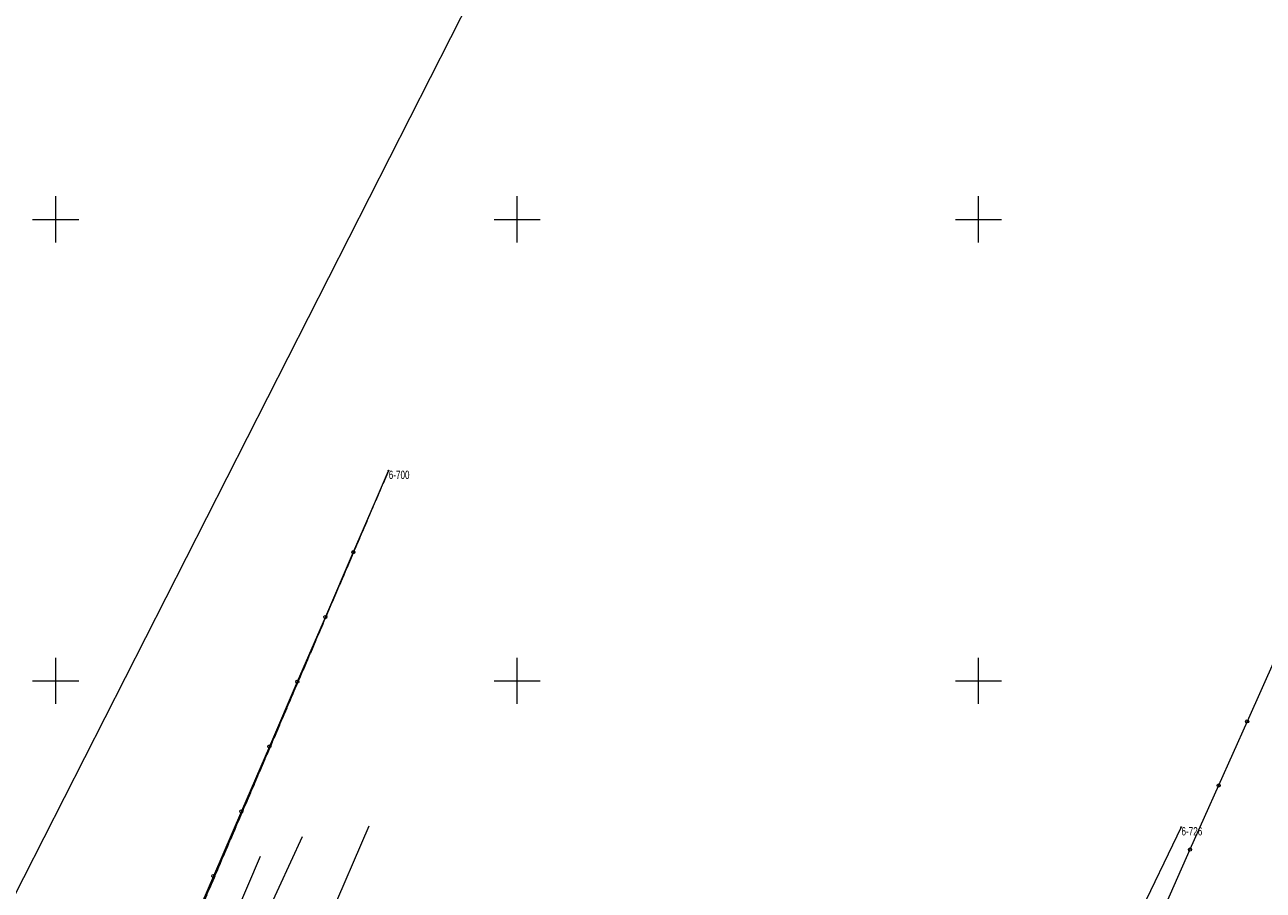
# Model space of a CAD drawing. Header units: metres. Extents: x -1013 to 1493497, y -5789518 to 1032.
# Tile 70 of 73: x 45 to 179, y 92 to 186. Entities that reach past the tile are written whole.
import ezdxf
from ezdxf.xclip import XClip

# ---------------------------------------------------------------- set-up
doc = ezdxf.new("R2010")
doc.units = ezdxf.units.M
doc.header["$MEASUREMENT"] = 0
doc.header["$XCLIPFRAME"] = 0
doc.linetypes.add('GUK', pattern=[2, 1.5, -0.5])
doc.linetypes.add('GUZ', pattern=[1, 0.5, -0.5])
doc.layers.add('700-L Mapa 1_100 dwg', color=7, linetype='Continuous')
for name, color, linetype, lineweight in [('703-L Płaszczyzny podejścia 2D3', 152, 'Continuous', 30), ('ex_02_DXF_MZ_500_4_Dzialki7', 9, 'Continuous', 18), ('ex_02_DXF_MZ_500_4_Kontury3', 9, 'Continuous', 18), ('ex_02_DXF_MZ_500_4_KTOK_L_47', 9, 'Continuous', 18), ('ex_02_DXF_MZ_500_4_Numery_punktow7', 9, 'Continuous', 18), ('ex_02_DXF_MZ_500_4_Podzial_sekcyjny_krzyze7', 9, 'Continuous', 18), ('ex_02_DXF_MZ_500_4_Punkty7', 9, 'Continuous', 18), ('ex_02_DXF_MZ_500_4_SUPE_D_L_31', 9, 'Continuous', 18), ('ex_02_DXF_MZ_500_4_SUPK_D_L_434', 9, 'Continuous', 18), ('ex_02_DXF_MZ_500_4_SUPW_D_L_05', 9, 'Continuous', 18), ('ex_02_DXF_MZ_500_4_Uzytki3', 9, 'Continuous', 18)]:
    doc.layers.add(name, color=color, linetype=linetype, lineweight=lineweight)
doc.styles.add('STYL_AUTOMATYCZNY_4', font='arial.ttf', dxfattribs={"width": 0.7})

# ---------------------------------------------------------------- blocks, each defined once
blk = doc.blocks.new('Rysunek_1_4', base_point=(-51.91, -72.41))
at = {"layer": 'ex_02_DXF_MZ_500_4_Dzialki7', "color": 9, "linetype": 'Continuous', "lineweight": 18}
for p, q in [((95.12, 192.79), (40.83, 85.91)), ((47.13, 51.03), (84.15, 137.44)), ((170.06, 98.81), (118.53, -8))]:
    blk.add_line(p, q, dxfattribs=at)
at = {"layer": 'ex_02_DXF_MZ_500_4_Kontury3', "color": 9, "linetype": 'GUK', "lineweight": 18}
blk.add_line((84.15, 137.44), (47.13, 51.03), dxfattribs=at)
at = {"layer": 'ex_02_DXF_MZ_500_4_KTOK_L_47', "color": 9, "linetype": 'Continuous', "lineweight": 18}
for p, q in [((83.31, 135.5), (80.34, 128.61)), ((80.34, 128.61), (77.31, 121.59)), ((77.31, 121.59), (74.27, 114.57)), ((180.31, 117.22), (177.21, 110.27)), ((74.27, 114.57), (71.24, 107.55)), ((177.21, 110.27), (174.11, 103.32)), ((71.24, 107.55), (68.21, 100.53)), ((174.11, 103.32), (171.01, 96.38)), ((68.21, 100.53), (65.18, 93.51)), ((171.01, 96.38), (167.91, 89.43)), ((65.18, 93.51), (62.15, 86.49))]:
    blk.add_line(p, q, dxfattribs=at)
for centre in [(80.34, 128.61), (77.31, 121.59), (74.27, 114.57), (177.21, 110.27), (71.24, 107.55), (174.11, 103.32), (68.21, 100.53), (171.01, 96.38), (65.18, 93.51)]:
    blk.add_circle(centre, 0.17, dxfattribs=at)
at = {"layer": 'ex_02_DXF_MZ_500_4_Podzial_sekcyjny_krzyze7', "color": 9, "linetype": 'Continuous', "lineweight": 18}
for p, q in [((48.09, 162.17), (48.09, 167.17)), ((98.09, 162.17), (98.09, 167.17)), ((148.09, 162.17), (148.09, 167.17)), ((45.59, 164.67), (50.59, 164.67)), ((95.59, 164.67), (100.59, 164.67)), ((145.59, 164.67), (150.59, 164.67)), ((48.09, 112.17), (48.09, 117.17)), ((98.09, 112.17), (98.09, 117.17)), ((148.09, 112.17), (148.09, 117.17)), ((45.59, 114.67), (50.59, 114.67)), ((95.59, 114.67), (100.59, 114.67)), ((145.59, 114.67), (150.59, 114.67))]:
    blk.add_line(p, q, dxfattribs=at)
at = {"layer": 'ex_02_DXF_MZ_500_4_Punkty7', "color": 9, "linetype": 'Continuous', "lineweight": 18}
for centre in [(84.15, 137.44), (170.06, 98.81)]:
    blk.add_circle(centre, 0.045, dxfattribs=at)
at = {"layer": 'ex_02_DXF_MZ_500_4_SUPE_D_L_31', "color": 9, "linetype": 'Continuous', "lineweight": 18}
blk.add_line((74.78, 97.75), (71.02, 89.54), dxfattribs=at)
at = {"layer": 'ex_02_DXF_MZ_500_4_SUPK_D_L_434', "color": 9, "linetype": 'Continuous', "lineweight": 18}
blk.add_line((62.44, 53.65), (82.06, 98.97), dxfattribs=at)
at = {"layer": 'ex_02_DXF_MZ_500_4_SUPW_D_L_05', "color": 9, "linetype": 'Continuous', "lineweight": 18}
blk.add_line((65.26, 83.95), (70.29, 95.66), dxfattribs=at)
at = {"layer": 'ex_02_DXF_MZ_500_4_Uzytki3', "color": 9, "linetype": 'GUZ', "lineweight": 18}
blk.add_line((84.15, 137.44), (47.13, 51.03), dxfattribs=at)
at = {"layer": 'ex_02_DXF_MZ_500_4_Numery_punktow7', "color": 9, "linetype": 'Continuous', "lineweight": 18, "char_height": 0.9, "attachment_point": 1, "style": 'STYL_AUTOMATYCZNY_4'}
for s, insert in [('\\A1;{\\pql;\\fArial|b0|i0|c238|p0;\\W0.700000;6-700}', (84.18, 137.44)), ('\\A1;{\\pql;\\fArial|b0|i0|c238|p0;\\W0.700000;6-726}', (170.09, 98.81))]:
    blk.add_mtext(s, dxfattribs=dict(at, insert=insert))

msp = doc.modelspace()

# ---------------------------------------------------------------- linework, layer by layer
at = {"layer": '703-L Płaszczyzny podejścia 2D3', "color": 152, "linetype": 'Continuous', "lineweight": 30}
msp.add_circle((8.2273, 10.355), 1021.6593, dxfattribs=at)

# ---------------------------------------------------------------- block references
at = {"layer": '700-L Mapa 1_100 dwg', "color": 52, "linetype": 'Continuous', "lineweight": 25}
ref = msp.add_blockref('Rysunek_1_4', (-51.9097, -72.4133), dxfattribs=at)
XClip(ref).set_block_clipping_path([(-454.4097296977, -337.82710067), (350.5902703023, 193.0005136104)])

doc.saveas('drawing.dxf')
